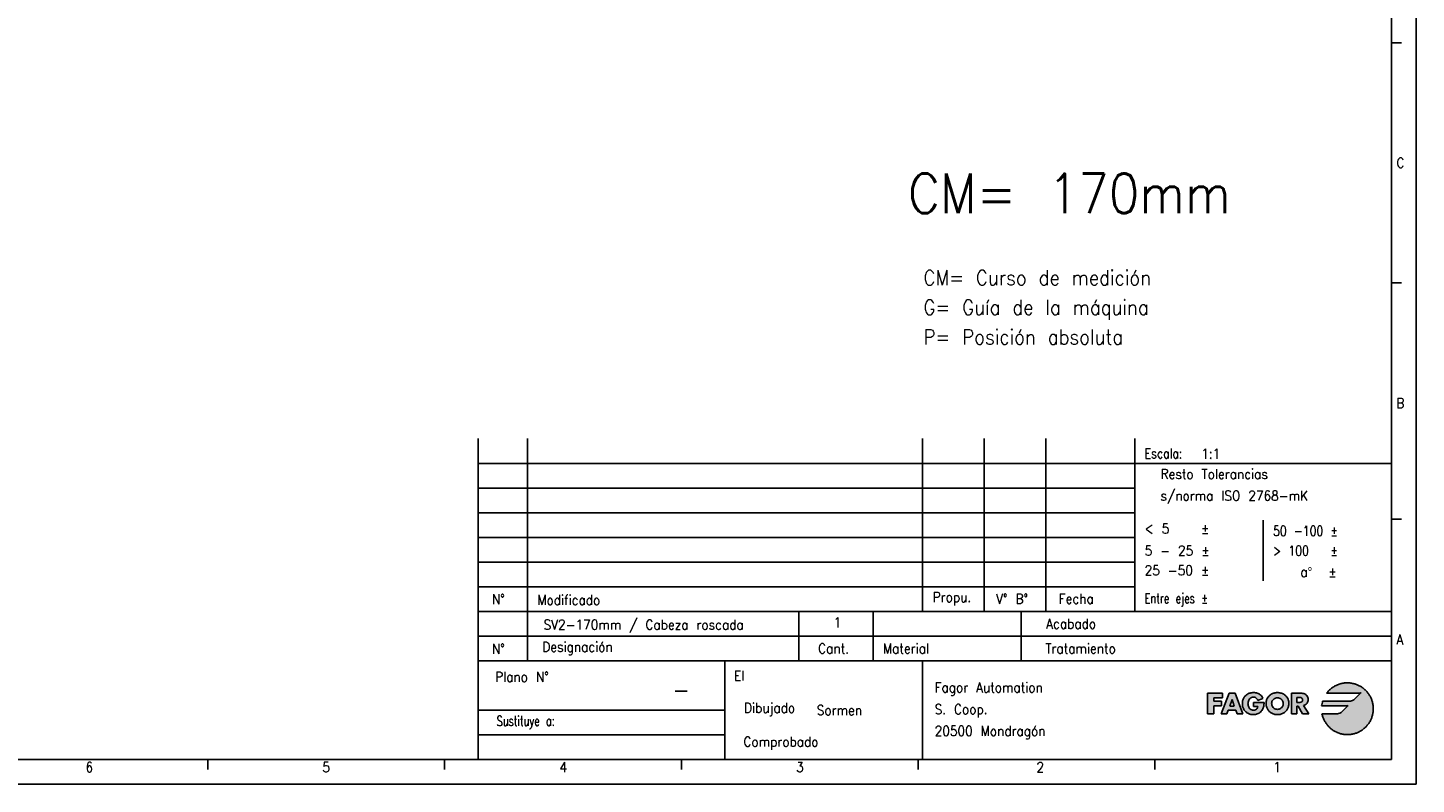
# Model space of a CAD drawing. Header units: millimetres. Extents: x -746 to 556, y -92 to 517.
# Tile 22 of 37: x -187 to 94, y -92 to 61. Entities that reach past the tile are written whole.
import ezdxf

# ---------------------------------------------------------------- set-up
doc = ezdxf.new("R2010")
doc.units = ezdxf.units.MM
doc.layers.add('1', color=7, linetype='Continuous')
doc.layers.add('LAYER_1', color=7, linetype='Continuous')
doc.styles.add('CONVERTER_12', font='txt.shx', dxfattribs={"width": 0.9})
doc.styles.add('CONVERTER_13', font='txt.shx', dxfattribs={"width": 0.81})
doc.styles.add('CONVERTER_14', font='txt.shx', dxfattribs={"width": 0.72})

# ---------------------------------------------------------------- blocks, each defined once
blk = doc.blocks.new('tolerancias', base_point=(37.41, -57.22))
at = {"layer": '1', "color": 7}
blk.add_point((37.41, -57.22), dxfattribs=at)
blk = doc.blocks.new('_A1', base_point=(89.41, -87.22))
at = {"layer": '1', "linetype": 'Continuous'}
for points in [[(83.83, -72.89), (83.7, -72.79), (83.57, -72.69), (83.44, -72.6), (83.31, -72.51), (83.17, -72.42), (83.03, -72.34), (82.89, -72.27), (82.74, -72.19), (82.59, -72.12), (82.44, -72.06), (82.29, -72), (82.13, -71.95), (81.98, -71.9), (81.82, -71.85), (81.65, -71.81), (81.49, -71.78), (81.33, -71.75), (81.16, -71.72), (80.99, -71.7), (80.82, -71.69), (80.65, -71.68), (80.48, -71.68), (80.29, -71.68), (80.1, -71.69), (79.91, -71.71), (79.73, -71.73), (79.54, -71.76), (79.36, -71.8), (79.18, -71.84), (79.01, -71.89), (78.83, -71.94), (78.66, -72), (78.5, -72.06), (78.33, -72.13), (78.17, -72.21), (78.01, -72.29), (77.85, -72.38), (77.7, -72.47), (77.55, -72.57), (77.41, -72.67), (77.26, -72.77), (77.13, -72.88), (76.99, -73), (76.86, -73.12), (76.73, -73.24), (76.61, -73.37), (76.5, -73.5), (76.38, -73.64), (76.27, -73.78), (82.79, -73.78), (83.01, -73.75), (83.18, -73.69), (83.24, -73.66), (81.99, -74.91), (81.75, -75.1), (81.51, -75.23), (81.28, -75.31), (81.09, -75.36), (80.94, -75.38), (80.87, -75.38), (75.46, -75.38), (75.4, -75.62), (75.34, -75.86), (75.3, -76.11), (75.26, -76.36), (80.2, -76.36), (80.2, -76.36), (80.43, -76.33), (80.6, -76.27), (80.66, -76.24), (79.43, -77.48), (79.43, -77.48), (79.19, -77.68), (78.94, -77.81), (78.7, -77.9), (78.5, -77.95), (78.35, -77.97), (78.28, -77.97), (75.33, -77.97), (75.37, -78.14), (75.41, -78.3), (75.46, -78.46), (75.51, -78.62), (75.57, -78.78), (75.63, -78.93), (75.7, -79.09), (75.77, -79.24), (75.84, -79.38), (75.93, -79.53), (76.01, -79.67), (76.1, -79.81), (76.19, -79.94), (76.29, -80.08), (76.39, -80.21), (76.49, -80.33), (76.6, -80.46), (76.72, -80.58), (76.83, -80.69), (76.95, -80.8), (77.08, -80.91), (77.2, -81.02), (77.33, -81.12), (77.47, -81.21), (77.6, -81.31), (77.74, -81.4), (77.88, -81.48), (78.03, -81.56), (78.17, -81.63), (78.33, -81.71), (78.48, -81.77), (78.63, -81.83), (78.79, -81.89), (78.95, -81.94), (79.11, -81.99), (79.28, -82.03), (79.44, -82.06), (79.61, -82.1), (79.78, -82.12), (79.95, -82.14), (80.13, -82.16), (80.3, -82.16), (80.48, -82.17), (80.65, -82.16), (80.82, -82.16), (80.99, -82.14), (81.16, -82.12), (81.33, -82.1), (81.49, -82.07), (81.65, -82.03), (81.82, -81.99), (81.98, -81.95), (82.13, -81.9), (82.29, -81.84), (82.44, -81.79), (82.59, -81.72), (82.74, -81.65), (82.89, -81.58), (83.03, -81.5), (83.17, -81.42), (83.31, -81.34), (83.44, -81.25), (83.57, -81.15), (83.7, -81.06), (83.83, -80.96), (83.95, -80.85), (84.07, -80.74), (84.18, -80.63), (84.3, -80.52), (84.4, -80.4), (84.51, -80.27), (84.61, -80.15), (84.71, -80.02), (84.8, -79.89), (84.89, -79.75), (84.98, -79.62), (85.06, -79.48), (85.13, -79.33), (85.21, -79.19), (85.27, -79.04), (85.34, -78.89), (85.4, -78.74), (85.45, -78.58), (85.5, -78.42), (85.55, -78.26), (85.59, -78.1), (85.62, -77.94), (85.65, -77.77), (85.67, -77.61), (85.69, -77.44), (85.71, -77.27), (85.72, -77.1), (85.72, -76.92), (85.72, -76.75), (85.71, -76.58), (85.69, -76.41), (85.67, -76.24), (85.65, -76.07), (85.62, -75.91), (85.59, -75.74), (85.55, -75.58), (85.5, -75.42), (85.45, -75.27), (85.4, -75.11), (85.34, -74.96), (85.27, -74.81), (85.21, -74.66), (85.13, -74.51), (85.06, -74.37), (84.98, -74.23), (84.89, -74.09), (84.8, -73.96), (84.71, -73.83), (84.61, -73.7), (84.51, -73.57), (84.4, -73.45), (84.3, -73.33), (84.18, -73.22), (84.07, -73.1), (83.95, -73)], [(55.17, -74.7), (53.43, -74.7), (53.43, -75.4), (54.96, -75.4), (54.96, -76.33), (53.43, -76.33), (53.43, -77.97), (52.12, -77.97), (52.12, -73.78), (55.17, -73.78)], [(62.04, -73.71), (62.22, -73.75), (62.38, -73.82), (62.54, -73.89), (62.68, -73.98), (62.82, -74.09), (62.95, -74.2), (63.07, -74.34), (63.18, -74.48), (63.28, -74.64), (63.37, -74.82), (62.34, -75.25), (62.25, -75.06), (62.13, -74.9), (61.99, -74.77), (61.83, -74.67), (61.64, -74.6), (61.43, -74.58), (61.24, -74.6), (61.07, -74.65), (60.92, -74.72), (60.79, -74.82), (60.67, -74.94), (60.57, -75.07), (60.49, -75.22), (60.42, -75.39), (60.38, -75.56), (60.35, -75.73), (60.34, -75.9), (60.35, -76.08), (60.38, -76.26), (60.43, -76.43), (60.49, -76.59), (60.58, -76.73), (60.68, -76.87), (60.8, -76.99), (60.93, -77.08), (61.09, -77.15), (61.26, -77.2), (61.45, -77.22), (61.67, -77.2), (61.87, -77.13), (62.05, -77.03), (62.18, -76.89), (62.28, -76.71), (62.32, -76.49), (61.44, -76.49), (61.44, -75.63), (63.6, -75.63), (63.59, -75.83), (63.58, -76.03), (63.56, -76.22), (63.54, -76.4), (63.5, -76.58), (63.44, -76.76), (63.37, -76.94), (63.28, -77.11), (63.17, -77.29), (63.04, -77.45), (62.9, -77.59), (62.75, -77.72), (62.58, -77.82), (62.41, -77.91), (62.23, -77.99), (62.05, -78.04), (61.85, -78.08), (61.65, -78.1), (61.44, -78.11), (61.26, -78.1), (61.08, -78.09), (60.9, -78.06), (60.74, -78.02), (60.58, -77.96), (60.42, -77.9), (60.28, -77.83), (60.14, -77.75), (60.01, -77.65), (59.89, -77.55), (59.78, -77.44), (59.67, -77.32), (59.58, -77.19), (59.49, -77.06), (59.42, -76.91), (59.36, -76.76), (59.3, -76.6), (59.26, -76.44), (59.23, -76.26), (59.21, -76.08), (59.21, -75.9), (59.21, -75.71), (59.23, -75.52), (59.26, -75.35), (59.3, -75.18), (59.36, -75.01), (59.42, -74.86), (59.5, -74.71), (59.58, -74.57), (59.68, -74.44), (59.78, -74.32), (59.9, -74.21), (60.02, -74.1), (60.15, -74.01), (60.29, -73.93), (60.44, -73.85), (60.6, -73.79), (60.76, -73.74), (60.93, -73.7), (61.11, -73.67), (61.29, -73.65), (61.48, -73.64), (61.68, -73.65), (61.86, -73.67)]]:
    blk.add_hatch(color=2, dxfattribs=at).paths.add_polyline_path(points)
h = blk.add_hatch(color=2, dxfattribs=at)
h.paths.add_polyline_path([(59.3, -77.97), (58.14, -77.97), (57.86, -77.24), (56.36, -77.24), (56.08, -77.97), (54.92, -77.97), (56.53, -73.78), (57.72, -73.78)])
h.paths.add_polyline_path([(57.57, -76.41), (56.66, -76.41), (57.11, -75.08), (57.13, -75.08)], flags=16)
h = blk.add_hatch(color=2, dxfattribs=at)
h.paths.add_polyline_path([(67.59, -74), (67.73, -74.09), (67.86, -74.19), (67.98, -74.3), (68.09, -74.42), (68.2, -74.54), (68.29, -74.68), (68.38, -74.82), (68.45, -74.97), (68.51, -75.12), (68.56, -75.28), (68.6, -75.45), (68.62, -75.62), (68.63, -75.8), (68.62, -75.98), (68.6, -76.16), (68.57, -76.33), (68.53, -76.5), (68.48, -76.65), (68.42, -76.81), (68.35, -76.95), (68.27, -77.09), (68.18, -77.22), (68.08, -77.35), (67.97, -77.46), (67.86, -77.57), (67.73, -77.67), (67.6, -77.76), (67.46, -77.84), (67.32, -77.91), (67.16, -77.97), (67, -78.02), (66.84, -78.06), (66.67, -78.09), (66.49, -78.1), (66.31, -78.11), (66.13, -78.1), (65.95, -78.09), (65.78, -78.06), (65.62, -78.02), (65.46, -77.97), (65.31, -77.91), (65.16, -77.84), (65.02, -77.76), (64.89, -77.67), (64.76, -77.57), (64.65, -77.46), (64.54, -77.35), (64.44, -77.22), (64.35, -77.09), (64.27, -76.95), (64.2, -76.81), (64.14, -76.65), (64.09, -76.5), (64.05, -76.33), (64.02, -76.16), (64, -75.98), (63.99, -75.8), (64, -75.62), (64.02, -75.45), (64.06, -75.28), (64.11, -75.12), (64.17, -74.97), (64.24, -74.82), (64.33, -74.68), (64.42, -74.54), (64.53, -74.42), (64.64, -74.3), (64.76, -74.19), (64.89, -74.09), (65.03, -74), (65.17, -73.92), (65.32, -73.85), (65.48, -73.79), (65.64, -73.74), (65.8, -73.7), (65.97, -73.67), (66.14, -73.65), (66.31, -73.64), (66.48, -73.65), (66.65, -73.67), (66.82, -73.7), (66.98, -73.74), (67.14, -73.79), (67.3, -73.85), (67.45, -73.92)])
h.paths.add_polyline_path([(65.14, -75.63), (65.13, -75.8), (65.14, -76), (65.18, -76.18), (65.24, -76.35), (65.32, -76.5), (65.42, -76.64), (65.54, -76.76), (65.67, -76.86), (65.81, -76.94), (65.97, -77), (66.14, -77.04), (66.31, -77.05), (66.48, -77.04), (66.65, -77), (66.81, -76.94), (66.95, -76.86), (67.09, -76.76), (67.2, -76.64), (67.3, -76.5), (67.38, -76.35), (67.44, -76.18), (67.48, -76), (67.49, -75.8), (67.48, -75.63), (67.43, -75.47), (67.36, -75.31), (67.26, -75.17), (67.15, -75.04), (67.01, -74.92), (66.85, -74.83), (66.68, -74.76), (66.5, -74.71), (66.31, -74.7), (66.12, -74.71), (65.94, -74.76), (65.77, -74.83), (65.61, -74.92), (65.48, -75.04), (65.36, -75.17), (65.26, -75.31), (65.19, -75.47)], flags=16)
h = blk.add_hatch(color=2, dxfattribs=at)
h.paths.add_polyline_path([(72.22, -74.21), (72.32, -74.34), (72.4, -74.49), (72.46, -74.67), (72.5, -74.86), (72.51, -75.07), (72.5, -75.26), (72.46, -75.44), (72.41, -75.61), (72.33, -75.77), (72.22, -75.91), (72.1, -76.03), (71.95, -76.13), (71.78, -76.21), (71.59, -76.25), (72.68, -77.97), (71.39, -77.97), (70.48, -76.37), (70.22, -76.37), (70.22, -77.97), (69.13, -77.97), (69.13, -73.78), (71.06, -73.78), (71.26, -73.79), (71.45, -73.82), (71.63, -73.86), (71.8, -73.92), (71.96, -74), (72.09, -74.09)])
h.paths.add_polyline_path([(70.22, -74.62), (70.22, -75.66), (70.65, -75.66), (70.86, -75.65), (71.07, -75.61), (71.24, -75.52), (71.36, -75.37), (71.4, -75.14), (71.36, -74.91), (71.24, -74.76), (71.07, -74.67), (70.86, -74.63), (70.65, -74.62)], flags=16)
at = {"layer": '1', "color": 2, "linetype": 'Continuous'}
for p, q in [((94.41, -92.22), (94.41, 501.78)), ((91.41, 57.98), (89.41, 57.98)), ((91.41, 9.32), (89.41, 9.32)), ((-95.59, -27.22), (89.41, -27.22)), ((-95.59, -32.22), (37.41, -32.22)), ((-95.59, -37.22), (37.41, -37.22)), ((63.41, -51.02), (63.41, -38.71)), ((91.41, -38.55), (89.41, -38.55)), ((-95.59, -42.22), (37.41, -42.22)), ((-95.59, -47.22), (37.41, -47.22)), ((-95.59, -52.22), (37.41, -52.22)), ((89.41, -62.22), (-95.59, -62.22)), ((-95.59, -82.22), (-45.59, -82.22)), ((-150.29, -87.26), (-150.29, -89.26)), ((-102.35, -87.26), (-102.35, -89.26)), ((-54.41, -87.26), (-54.41, -89.26)), ((-6.47, -87.26), (-6.47, -89.26)), ((41.47, -87.22), (41.47, -89.22)), ((-745.59, -92.22), (94.41, -92.22))]:
    blk.add_line(p, q, dxfattribs=at)
at = {"layer": '1', "color": 7, "linetype": 'Continuous'}
for p, q in [((89.41, -87.22), (89.41, 496.78)), ((-95.59, -87.22), (-95.59, -22.22)), ((-85.59, -67.22), (-85.59, -22.22)), ((-5.59, -57.22), (-5.59, -22.22)), ((6.91, -57.22), (6.91, -22.22)), ((19.41, -57.22), (19.41, -22.22)), ((37.41, -57.22), (37.41, -22.22)), ((-95.59, -57.22), (89.41, -57.22)), ((-30.59, -57.22), (-30.59, -67.22)), ((-15.59, -57.22), (-15.59, -67.22)), ((14.41, -57.22), (14.41, -67.22)), ((-95.59, -67.22), (89.41, -67.22)), ((-45.59, -67.22), (-45.59, -77.22)), ((-5.59, -67.22), (-5.59, -87.22)), ((-95.59, -77.22), (-45.59, -77.22)), ((-45.59, -77.22), (-45.59, -82.22)), ((-45.59, -82.22), (-45.59, -87.22)), ((-725.59, -87.22), (89.41, -87.22))]:
    blk.add_line(p, q, dxfattribs=at)
at = {"layer": 'LAYER_1', "color": 2, "linetype": 'Continuous'}
for p, q in [((76.99, -73), (76.86, -73.12)), ((77.13, -72.88), (76.99, -73)), ((77.26, -72.77), (77.13, -72.88)), ((77.41, -72.67), (77.26, -72.77)), ((77.55, -72.57), (77.41, -72.67)), ((77.7, -72.47), (77.55, -72.57)), ((77.85, -72.38), (77.7, -72.47)), ((78.01, -72.29), (77.85, -72.38)), ((78.17, -72.21), (78.01, -72.29)), ((78.33, -72.13), (78.17, -72.21)), ((78.5, -72.06), (78.33, -72.13)), ((78.66, -72), (78.5, -72.06)), ((78.83, -71.94), (78.66, -72)), ((79.01, -71.89), (78.83, -71.94)), ((79.18, -71.84), (79.01, -71.89)), ((79.36, -71.8), (79.18, -71.84)), ((79.54, -71.76), (79.36, -71.8)), ((79.73, -71.73), (79.54, -71.76)), ((79.91, -71.71), (79.73, -71.73)), ((80.1, -71.69), (79.91, -71.71)), ((80.29, -71.68), (80.1, -71.69)), ((80.48, -71.68), (80.29, -71.68)), ((80.65, -71.68), (80.48, -71.68)), ((80.82, -71.69), (80.65, -71.68)), ((80.99, -71.7), (80.82, -71.69)), ((81.16, -71.72), (80.99, -71.7)), ((81.33, -71.75), (81.16, -71.72)), ((81.49, -71.78), (81.33, -71.75)), ((81.65, -71.81), (81.49, -71.78)), ((81.82, -71.85), (81.65, -71.81)), ((81.98, -71.9), (81.82, -71.85)), ((82.13, -71.95), (81.98, -71.9)), ((82.29, -72), (82.13, -71.95)), ((82.44, -72.06), (82.29, -72)), ((82.59, -72.12), (82.44, -72.06)), ((82.74, -72.19), (82.59, -72.12)), ((82.89, -72.27), (82.74, -72.19)), ((83.03, -72.34), (82.89, -72.27)), ((83.17, -72.42), (83.03, -72.34)), ((83.31, -72.51), (83.17, -72.42)), ((83.44, -72.6), (83.31, -72.51)), ((83.57, -72.69), (83.44, -72.6)), ((83.7, -72.79), (83.57, -72.69)), ((83.83, -72.89), (83.7, -72.79)), ((83.95, -73), (83.83, -72.89)), ((84.07, -73.1), (83.95, -73)), ((84.18, -73.22), (84.07, -73.1)), ((52.12, -73.78), (55.17, -73.78)), ((52.12, -77.97), (52.12, -73.78)), ((55.17, -74.7), (53.43, -74.7)), ((53.43, -74.7), (53.43, -75.4)), ((53.43, -75.4), (54.96, -75.4)), ((54.92, -77.97), (56.53, -73.78)), ((54.96, -75.4), (54.96, -76.33)), ((55.17, -73.78), (55.17, -74.7)), ((56.53, -73.78), (57.72, -73.78)), ((56.66, -76.41), (57.11, -75.08)), ((57.11, -75.08), (56.66, -76.41)), ((57.11, -75.08), (57.13, -75.08)), ((57.13, -75.08), (57.11, -75.08)), ((57.13, -75.08), (57.57, -76.41)), ((57.57, -76.41), (57.13, -75.08)), ((57.72, -73.78), (59.3, -77.97)), ((59.21, -75.71), (59.23, -75.52)), ((59.21, -75.9), (59.21, -75.71)), ((59.21, -75.9), (59.21, -75.9)), ((59.21, -76.08), (59.21, -75.9)), ((59.23, -75.52), (59.26, -75.35)), ((59.26, -75.35), (59.3, -75.18)), ((59.3, -75.18), (59.36, -75.01)), ((59.36, -75.01), (59.42, -74.86)), ((59.42, -74.86), (59.5, -74.71)), ((59.5, -74.71), (59.58, -74.57)), ((59.58, -74.57), (59.68, -74.44)), ((59.68, -74.44), (59.78, -74.32)), ((59.78, -74.32), (59.9, -74.21)), ((59.9, -74.21), (60.02, -74.1)), ((60.02, -74.1), (60.15, -74.01)), ((60.15, -74.01), (60.29, -73.93)), ((60.29, -73.93), (60.44, -73.85)), ((60.35, -75.73), (60.34, -75.9)), ((60.34, -75.9), (60.35, -76.08)), ((60.38, -75.56), (60.35, -75.73)), ((60.42, -75.39), (60.38, -75.56)), ((60.49, -75.22), (60.42, -75.39)), ((60.44, -73.85), (60.6, -73.79)), ((60.57, -75.07), (60.49, -75.22)), ((60.67, -74.94), (60.57, -75.07)), ((60.6, -73.79), (60.76, -73.74)), ((60.79, -74.82), (60.67, -74.94)), ((60.76, -73.74), (60.93, -73.7)), ((60.92, -74.72), (60.79, -74.82)), ((61.07, -74.65), (60.92, -74.72)), ((60.93, -73.7), (61.11, -73.67)), ((61.24, -74.6), (61.07, -74.65)), ((61.11, -73.67), (61.29, -73.65)), ((61.43, -74.58), (61.24, -74.6)), ((61.29, -73.65), (61.48, -73.64)), ((61.64, -74.6), (61.43, -74.58)), ((61.44, -75.63), (63.6, -75.63)), ((61.44, -76.49), (61.44, -75.63)), ((61.48, -73.64), (61.68, -73.65)), ((61.48, -73.64), (61.48, -73.64)), ((61.83, -74.67), (61.64, -74.6)), ((61.68, -73.65), (61.86, -73.67)), ((61.99, -74.77), (61.83, -74.67)), ((61.86, -73.67), (62.04, -73.71)), ((62.13, -74.9), (61.99, -74.77)), ((62.04, -73.71), (62.22, -73.75)), ((62.25, -75.06), (62.13, -74.9)), ((62.22, -73.75), (62.38, -73.82)), ((62.34, -75.25), (62.25, -75.06)), ((63.37, -74.82), (62.34, -75.25)), ((62.38, -73.82), (62.54, -73.89)), ((62.54, -73.89), (62.68, -73.98)), ((62.68, -73.98), (62.82, -74.09)), ((62.82, -74.09), (62.95, -74.2)), ((62.95, -74.2), (63.07, -74.34)), ((63.07, -74.34), (63.18, -74.48)), ((63.18, -74.48), (63.28, -74.64)), ((63.28, -74.64), (63.37, -74.82)), ((63.59, -75.83), (63.58, -76.03)), ((63.6, -75.63), (63.59, -75.83)), ((63.99, -75.8), (64, -75.62)), ((63.99, -75.8), (63.99, -75.8)), ((64, -75.98), (63.99, -75.8)), ((64, -75.62), (64.02, -75.45)), ((64.02, -75.45), (64.06, -75.28)), ((64.06, -75.28), (64.11, -75.12)), ((64.11, -75.12), (64.17, -74.97)), ((64.17, -74.97), (64.24, -74.82)), ((64.24, -74.82), (64.33, -74.68)), ((64.33, -74.68), (64.42, -74.54)), ((64.42, -74.54), (64.53, -74.42)), ((64.53, -74.42), (64.64, -74.3)), ((64.64, -74.3), (64.76, -74.19)), ((64.76, -74.19), (64.89, -74.09)), ((64.89, -74.09), (65.03, -74)), ((65.03, -74), (65.17, -73.92)), ((65.14, -75.63), (65.13, -75.8)), ((65.13, -75.8), (65.14, -76)), ((65.19, -75.47), (65.14, -75.63)), ((65.17, -73.92), (65.32, -73.85)), ((65.26, -75.31), (65.19, -75.47)), ((65.36, -75.17), (65.26, -75.31)), ((65.32, -73.85), (65.48, -73.79)), ((65.48, -75.04), (65.36, -75.17)), ((65.48, -73.79), (65.64, -73.74)), ((65.61, -74.92), (65.48, -75.04)), ((65.77, -74.83), (65.61, -74.92)), ((65.64, -73.74), (65.8, -73.7)), ((65.94, -74.76), (65.77, -74.83)), ((65.8, -73.7), (65.97, -73.67)), ((66.12, -74.71), (65.94, -74.76)), ((65.97, -73.67), (66.14, -73.65)), ((66.31, -74.7), (66.12, -74.71)), ((66.14, -73.65), (66.31, -73.64)), ((66.31, -73.64), (66.48, -73.65)), ((66.5, -74.71), (66.31, -74.7)), ((66.48, -73.65), (66.65, -73.67)), ((66.68, -74.76), (66.5, -74.71)), ((66.65, -73.67), (66.82, -73.7)), ((66.85, -74.83), (66.68, -74.76)), ((66.82, -73.7), (66.98, -73.74)), ((67.01, -74.92), (66.85, -74.83)), ((66.98, -73.74), (67.14, -73.79)), ((67.15, -75.04), (67.01, -74.92)), ((67.14, -73.79), (67.3, -73.85)), ((67.26, -75.17), (67.15, -75.04)), ((67.36, -75.31), (67.26, -75.17)), ((67.3, -73.85), (67.45, -73.92)), ((67.43, -75.47), (67.36, -75.31)), ((67.48, -75.63), (67.43, -75.47)), ((67.45, -73.92), (67.59, -74)), ((67.49, -75.8), (67.48, -75.63)), ((67.48, -76), (67.49, -75.8)), ((67.49, -75.8), (67.49, -75.8)), ((67.59, -74), (67.73, -74.09)), ((67.73, -74.09), (67.86, -74.19)), ((67.86, -74.19), (67.98, -74.3)), ((67.98, -74.3), (68.09, -74.42)), ((68.09, -74.42), (68.2, -74.54)), ((68.2, -74.54), (68.29, -74.68)), ((68.29, -74.68), (68.38, -74.82)), ((68.38, -74.82), (68.45, -74.97)), ((68.45, -74.97), (68.51, -75.12)), ((68.51, -75.12), (68.56, -75.28)), ((68.56, -75.28), (68.6, -75.45)), ((68.6, -75.45), (68.62, -75.62)), ((68.62, -75.62), (68.63, -75.8)), ((68.63, -75.8), (68.62, -75.98)), ((68.63, -75.8), (68.63, -75.8)), ((69.13, -73.78), (71.06, -73.78)), ((69.13, -77.97), (69.13, -73.78)), ((70.22, -74.62), (70.22, -75.66)), ((70.65, -74.62), (70.22, -74.62)), ((70.22, -75.66), (70.65, -75.66)), ((70.86, -74.63), (70.65, -74.62)), ((70.65, -75.66), (70.86, -75.65)), ((71.07, -74.67), (70.86, -74.63)), ((70.86, -75.65), (71.07, -75.61)), ((71.06, -73.78), (71.26, -73.79)), ((71.24, -74.76), (71.07, -74.67)), ((71.07, -75.61), (71.24, -75.52)), ((71.36, -74.91), (71.24, -74.76)), ((71.24, -75.52), (71.36, -75.37)), ((71.26, -73.79), (71.45, -73.82)), ((71.4, -75.14), (71.36, -74.91)), ((71.36, -75.37), (71.4, -75.14)), ((71.45, -73.82), (71.63, -73.86)), ((71.63, -73.86), (71.8, -73.92)), ((71.8, -73.92), (71.96, -74)), ((71.96, -74), (72.09, -74.09)), ((72.09, -74.09), (72.22, -74.21)), ((72.22, -75.91), (72.1, -76.03)), ((72.22, -74.21), (72.32, -74.34)), ((72.33, -75.77), (72.22, -75.91)), ((72.32, -74.34), (72.4, -74.49)), ((72.41, -75.61), (72.33, -75.77)), ((72.4, -74.49), (72.46, -74.67)), ((72.46, -75.44), (72.41, -75.61)), ((72.46, -74.67), (72.5, -74.86)), ((72.5, -75.26), (72.46, -75.44)), ((72.5, -74.86), (72.51, -75.07)), ((72.51, -75.07), (72.5, -75.26)), ((75.34, -75.86), (75.3, -76.11)), ((75.4, -75.62), (75.34, -75.86)), ((75.46, -75.38), (75.4, -75.62)), ((80.87, -75.38), (75.46, -75.38)), ((76.38, -73.64), (76.27, -73.78)), ((76.27, -73.78), (82.79, -73.78)), ((76.27, -73.78), (76.27, -73.78)), ((76.5, -73.5), (76.38, -73.64)), ((76.61, -73.37), (76.5, -73.5)), ((76.73, -73.24), (76.61, -73.37)), ((76.86, -73.12), (76.73, -73.24)), ((80.94, -75.38), (80.87, -75.38)), ((81.09, -75.36), (80.94, -75.38)), ((81.28, -75.31), (81.09, -75.36)), ((81.51, -75.23), (81.28, -75.31)), ((81.75, -75.1), (81.51, -75.23)), ((81.99, -74.91), (81.75, -75.1)), ((83.24, -73.66), (81.99, -74.91)), ((82.79, -73.78), (83.01, -73.75)), ((83.01, -73.75), (83.18, -73.69)), ((83.18, -73.69), (83.24, -73.66)), ((84.3, -73.33), (84.18, -73.22)), ((84.4, -73.45), (84.3, -73.33)), ((84.51, -73.57), (84.4, -73.45)), ((84.61, -73.7), (84.51, -73.57)), ((84.71, -73.83), (84.61, -73.7)), ((84.8, -73.96), (84.71, -73.83)), ((84.89, -74.09), (84.8, -73.96)), ((84.98, -74.23), (84.89, -74.09)), ((85.06, -74.37), (84.98, -74.23)), ((85.13, -74.51), (85.06, -74.37)), ((85.21, -74.66), (85.13, -74.51)), ((85.27, -74.81), (85.21, -74.66)), ((85.34, -74.96), (85.27, -74.81)), ((85.4, -75.11), (85.34, -74.96)), ((85.45, -75.27), (85.4, -75.11)), ((85.5, -75.42), (85.45, -75.27)), ((85.55, -75.58), (85.5, -75.42)), ((85.59, -75.74), (85.55, -75.58)), ((85.62, -75.91), (85.59, -75.74)), ((85.65, -76.07), (85.62, -75.91)), ((53.43, -77.97), (52.12, -77.97)), ((53.43, -76.33), (53.43, -77.97)), ((54.96, -76.33), (53.43, -76.33)), ((56.08, -77.97), (54.92, -77.97)), ((56.36, -77.24), (56.08, -77.97)), ((57.86, -77.24), (56.36, -77.24)), ((57.57, -76.41), (56.66, -76.41)), ((56.66, -76.41), (57.57, -76.41)), ((58.14, -77.97), (57.86, -77.24)), ((59.3, -77.97), (58.14, -77.97)), ((59.23, -76.26), (59.21, -76.08)), ((59.26, -76.44), (59.23, -76.26)), ((59.3, -76.6), (59.26, -76.44)), ((59.36, -76.76), (59.3, -76.6)), ((59.42, -76.91), (59.36, -76.76)), ((59.49, -77.06), (59.42, -76.91)), ((59.58, -77.19), (59.49, -77.06)), ((59.67, -77.32), (59.58, -77.19)), ((59.78, -77.44), (59.67, -77.32)), ((59.89, -77.55), (59.78, -77.44)), ((60.01, -77.65), (59.89, -77.55)), ((60.14, -77.75), (60.01, -77.65)), ((60.28, -77.83), (60.14, -77.75)), ((60.42, -77.9), (60.28, -77.83)), ((60.35, -76.08), (60.38, -76.26)), ((60.38, -76.26), (60.43, -76.43)), ((60.58, -77.96), (60.42, -77.9)), ((60.43, -76.43), (60.49, -76.59)), ((60.49, -76.59), (60.58, -76.73)), ((60.58, -76.73), (60.68, -76.87)), ((60.74, -78.02), (60.58, -77.96)), ((60.68, -76.87), (60.8, -76.99)), ((60.9, -78.06), (60.74, -78.02)), ((60.8, -76.99), (60.93, -77.08)), ((61.08, -78.09), (60.9, -78.06)), ((60.93, -77.08), (61.09, -77.15)), ((61.26, -78.1), (61.08, -78.09)), ((61.09, -77.15), (61.26, -77.2)), ((61.26, -77.2), (61.45, -77.22)), ((61.44, -78.11), (61.26, -78.1)), ((62.32, -76.49), (61.44, -76.49)), ((61.65, -78.1), (61.44, -78.11)), ((61.45, -77.22), (61.67, -77.2)), ((61.45, -77.22), (61.45, -77.22)), ((61.85, -78.08), (61.65, -78.1)), ((61.67, -77.2), (61.87, -77.13)), ((62.05, -78.04), (61.85, -78.08)), ((61.87, -77.13), (62.05, -77.03)), ((62.05, -77.03), (62.18, -76.89)), ((62.23, -77.99), (62.05, -78.04)), ((62.18, -76.89), (62.28, -76.71)), ((62.41, -77.91), (62.23, -77.99)), ((62.28, -76.71), (62.32, -76.49)), ((62.58, -77.82), (62.41, -77.91)), ((62.75, -77.72), (62.58, -77.82)), ((62.9, -77.59), (62.75, -77.72)), ((63.04, -77.45), (62.9, -77.59)), ((63.17, -77.29), (63.04, -77.45)), ((63.28, -77.11), (63.17, -77.29)), ((63.37, -76.94), (63.28, -77.11)), ((63.44, -76.76), (63.37, -76.94)), ((63.5, -76.58), (63.44, -76.76)), ((63.54, -76.4), (63.5, -76.58)), ((63.56, -76.22), (63.54, -76.4)), ((63.58, -76.03), (63.56, -76.22)), ((64.02, -76.16), (64, -75.98)), ((64.05, -76.33), (64.02, -76.16)), ((64.09, -76.5), (64.05, -76.33)), ((64.14, -76.65), (64.09, -76.5)), ((64.2, -76.81), (64.14, -76.65)), ((64.27, -76.95), (64.2, -76.81)), ((64.35, -77.09), (64.27, -76.95)), ((64.44, -77.22), (64.35, -77.09)), ((64.54, -77.35), (64.44, -77.22)), ((64.65, -77.46), (64.54, -77.35)), ((64.76, -77.57), (64.65, -77.46)), ((64.89, -77.67), (64.76, -77.57)), ((65.02, -77.76), (64.89, -77.67)), ((65.16, -77.84), (65.02, -77.76)), ((65.14, -76), (65.18, -76.18)), ((65.31, -77.91), (65.16, -77.84)), ((65.18, -76.18), (65.24, -76.35)), ((65.24, -76.35), (65.32, -76.5)), ((65.46, -77.97), (65.31, -77.91)), ((65.32, -76.5), (65.42, -76.64)), ((65.42, -76.64), (65.54, -76.76)), ((65.62, -78.02), (65.46, -77.97)), ((65.54, -76.76), (65.67, -76.86)), ((65.78, -78.06), (65.62, -78.02)), ((65.67, -76.86), (65.81, -76.94)), ((65.95, -78.09), (65.78, -78.06)), ((65.81, -76.94), (65.97, -77)), ((66.13, -78.1), (65.95, -78.09)), ((65.97, -77), (66.14, -77.04)), ((66.31, -78.11), (66.13, -78.1)), ((66.14, -77.04), (66.31, -77.05)), ((66.31, -77.05), (66.48, -77.04)), ((66.49, -78.1), (66.31, -78.11)), ((66.48, -77.04), (66.65, -77)), ((66.67, -78.09), (66.49, -78.1)), ((66.65, -77), (66.81, -76.94)), ((66.84, -78.06), (66.67, -78.09)), ((66.81, -76.94), (66.95, -76.86)), ((67, -78.02), (66.84, -78.06)), ((66.95, -76.86), (67.09, -76.76)), ((67.16, -77.97), (67, -78.02)), ((67.09, -76.76), (67.2, -76.64)), ((67.32, -77.91), (67.16, -77.97)), ((67.2, -76.64), (67.3, -76.5)), ((67.3, -76.5), (67.38, -76.35)), ((67.46, -77.84), (67.32, -77.91)), ((67.38, -76.35), (67.44, -76.18)), ((67.44, -76.18), (67.48, -76)), ((67.6, -77.76), (67.46, -77.84)), ((67.73, -77.67), (67.6, -77.76)), ((67.86, -77.57), (67.73, -77.67)), ((67.97, -77.46), (67.86, -77.57)), ((68.08, -77.35), (67.97, -77.46)), ((68.18, -77.22), (68.08, -77.35)), ((68.27, -77.09), (68.18, -77.22)), ((68.35, -76.95), (68.27, -77.09)), ((68.42, -76.81), (68.35, -76.95)), ((68.48, -76.65), (68.42, -76.81)), ((68.53, -76.5), (68.48, -76.65)), ((68.57, -76.33), (68.53, -76.5)), ((68.6, -76.16), (68.57, -76.33)), ((68.62, -75.98), (68.6, -76.16)), ((70.22, -77.97), (69.13, -77.97)), ((70.22, -76.37), (70.22, -77.97)), ((70.48, -76.37), (70.22, -76.37)), ((71.39, -77.97), (70.48, -76.37)), ((72.68, -77.97), (71.39, -77.97)), ((71.78, -76.21), (71.59, -76.25)), ((71.59, -76.25), (72.68, -77.97)), ((71.95, -76.13), (71.78, -76.21)), ((72.1, -76.03), (71.95, -76.13)), ((75.3, -76.11), (75.26, -76.36)), ((75.26, -76.36), (80.2, -76.36)), ((75.33, -77.97), (75.37, -78.14)), ((78.28, -77.97), (75.33, -77.97)), ((75.37, -78.14), (75.41, -78.3)), ((75.41, -78.3), (75.46, -78.46)), ((75.46, -78.46), (75.51, -78.62)), ((75.51, -78.62), (75.57, -78.78)), ((78.35, -77.97), (78.28, -77.97)), ((78.5, -77.95), (78.35, -77.97)), ((78.7, -77.9), (78.5, -77.95)), ((78.94, -77.81), (78.7, -77.9)), ((79.19, -77.68), (78.94, -77.81)), ((79.43, -77.48), (79.19, -77.68)), ((80.66, -76.24), (79.43, -77.48)), ((79.43, -77.48), (79.43, -77.48)), ((80.2, -76.36), (80.43, -76.33)), ((80.2, -76.36), (80.2, -76.36)), ((80.43, -76.33), (80.6, -76.27)), ((80.6, -76.27), (80.66, -76.24)), ((85.4, -78.74), (85.45, -78.58)), ((85.45, -78.58), (85.5, -78.42)), ((85.5, -78.42), (85.55, -78.26)), ((85.55, -78.26), (85.59, -78.1)), ((85.59, -78.1), (85.62, -77.94)), ((85.62, -77.94), (85.65, -77.77)), ((85.67, -76.24), (85.65, -76.07)), ((85.65, -77.77), (85.67, -77.61)), ((85.69, -76.41), (85.67, -76.24)), ((85.67, -77.61), (85.69, -77.44)), ((85.71, -76.58), (85.69, -76.41)), ((85.69, -77.44), (85.71, -77.27)), ((85.72, -76.75), (85.71, -76.58)), ((85.71, -77.27), (85.72, -77.1)), ((85.72, -76.92), (85.72, -76.75)), ((85.72, -76.92), (85.72, -76.92)), ((85.72, -77.1), (85.72, -76.92)), ((75.57, -78.78), (75.63, -78.93)), ((75.63, -78.93), (75.7, -79.09)), ((75.7, -79.09), (75.77, -79.24)), ((75.77, -79.24), (75.84, -79.38)), ((75.84, -79.38), (75.93, -79.53)), ((75.93, -79.53), (76.01, -79.67)), ((76.01, -79.67), (76.1, -79.81)), ((76.1, -79.81), (76.19, -79.94)), ((76.19, -79.94), (76.29, -80.08)), ((76.29, -80.08), (76.39, -80.21)), ((76.39, -80.21), (76.49, -80.33)), ((76.49, -80.33), (76.6, -80.46)), ((76.6, -80.46), (76.72, -80.58)), ((76.72, -80.58), (76.83, -80.69)), ((76.83, -80.69), (76.95, -80.8)), ((76.95, -80.8), (77.08, -80.91)), ((77.08, -80.91), (77.2, -81.02)), ((77.2, -81.02), (77.33, -81.12)), ((77.33, -81.12), (77.47, -81.21)), ((77.47, -81.21), (77.6, -81.31)), ((77.6, -81.31), (77.74, -81.4)), ((77.74, -81.4), (77.88, -81.48)), ((77.88, -81.48), (78.03, -81.56)), ((82.89, -81.58), (83.03, -81.5)), ((83.03, -81.5), (83.17, -81.42)), ((83.17, -81.42), (83.31, -81.34)), ((83.31, -81.34), (83.44, -81.25)), ((83.44, -81.25), (83.57, -81.15)), ((83.57, -81.15), (83.7, -81.06)), ((83.7, -81.06), (83.83, -80.96)), ((83.83, -80.96), (83.95, -80.85)), ((83.95, -80.85), (84.07, -80.74)), ((84.07, -80.74), (84.18, -80.63)), ((84.18, -80.63), (84.3, -80.52)), ((84.3, -80.52), (84.4, -80.4)), ((84.4, -80.4), (84.51, -80.27)), ((84.51, -80.27), (84.61, -80.15)), ((84.61, -80.15), (84.71, -80.02)), ((84.71, -80.02), (84.8, -79.89)), ((84.8, -79.89), (84.89, -79.75)), ((84.89, -79.75), (84.98, -79.62)), ((84.98, -79.62), (85.06, -79.48)), ((85.06, -79.48), (85.13, -79.33)), ((85.13, -79.33), (85.21, -79.19)), ((85.21, -79.19), (85.27, -79.04)), ((85.27, -79.04), (85.34, -78.89)), ((85.34, -78.89), (85.4, -78.74)), ((78.03, -81.56), (78.17, -81.63)), ((78.17, -81.63), (78.33, -81.71)), ((78.33, -81.71), (78.48, -81.77)), ((78.48, -81.77), (78.63, -81.83)), ((78.63, -81.83), (78.79, -81.89)), ((78.79, -81.89), (78.95, -81.94)), ((78.95, -81.94), (79.11, -81.99)), ((79.11, -81.99), (79.28, -82.03)), ((79.28, -82.03), (79.44, -82.06)), ((79.44, -82.06), (79.61, -82.1)), ((79.61, -82.1), (79.78, -82.12)), ((79.78, -82.12), (79.95, -82.14)), ((79.95, -82.14), (80.13, -82.16)), ((80.13, -82.16), (80.3, -82.16)), ((80.3, -82.16), (80.48, -82.17)), ((80.48, -82.17), (80.65, -82.16)), ((80.48, -82.17), (80.48, -82.17)), ((80.65, -82.16), (80.82, -82.16)), ((80.82, -82.16), (80.99, -82.14)), ((80.99, -82.14), (81.16, -82.12)), ((81.16, -82.12), (81.33, -82.1)), ((81.33, -82.1), (81.49, -82.07)), ((81.49, -82.07), (81.65, -82.03)), ((81.65, -82.03), (81.82, -81.99)), ((81.82, -81.99), (81.98, -81.95)), ((81.98, -81.95), (82.13, -81.9)), ((82.13, -81.9), (82.29, -81.84)), ((82.29, -81.84), (82.44, -81.79)), ((82.44, -81.79), (82.59, -81.72)), ((82.59, -81.72), (82.74, -81.65)), ((82.74, -81.65), (82.89, -81.58))]:
    blk.add_line(p, q, dxfattribs=at)
at = {"layer": '1'}
blk.add_blockref('tolerancias', (37.41, -57.22), dxfattribs=at)
at = {"layer": '1', "color": 2}
for s, style, width, p in [('Escala:', 'CONVERTER_13', 0.81, (39.41, -26.22)), ('El', 'CONVERTER_12', 0.9, (-43.73, -71.22))]:
    blk.add_text(s, height=2, dxfattribs=dict(at, style=style, width=width)).set_placement(p)
for s, insert, char_height, attachment_point, line_spacing_factor, style in [('C', (90.41, 33.65), 2, 4, 1.20048, 'CONVERTER_12'), ('B', (90.41, -15.02), 2, 4, 1.20048, 'CONVERTER_12'), ('Resto Tolerancias\\Ps/norma ISO 2768-mK', (42.62, -31.91), 2, 4, 1.320528, 'CONVERTER_12'), ('< 5    ±', (39.41, -41.44), 2, 7, 1.320528, 'CONVERTER_12'), ('50 -100 ±', (65.41, -41.9), 2, 7, 1.320528, 'CONVERTER_13'), ('5 - 25 ±', (39.41, -45.9), 2, 7, 1.320528, 'CONVERTER_12'), ('> 100   ±', (65.41, -45.9), 2, 7, 1.320528, 'CONVERTER_13'), ('a{\\Fgdt;~}  ±', (70.94, -50.22), 2, 7, 1.320528, 'CONVERTER_12'), ('25 -50 ±', (39.41, -49.9), 2, 7, 1.320528, 'CONVERTER_12'), ('N%%d', (-91.47, -54.72), 2, 5, 1.320528, 'CONVERTER_12'), ('Modificado', (-83.56, -54.88), 2, 4, 1.320528, 'CONVERTER_12'), ('Propu.', (-3.5, -54.65), 2, 4, 1.320528, 'CONVERTER_12'), ('V%%d B%%d', (9.34, -54.65), 2, 4, 1.20048, 'CONVERTER_12'), ('Fecha', (22.01, -54.65), 2, 4, 1.320528, 'CONVERTER_12'), ('Entre ejes ±', (39.41, -56.22), 2, 7, 1.320528, 'CONVERTER_14'), ('1', (-23.59, -59.45), 2, 4, 1.20048, 'CONVERTER_12'), ('Acabado', (29.58, -59.72), 2, 6, 1.320528, 'CONVERTER_12'), ('A', (90.41, -62.88), 2, 4, 1.20048, 'CONVERTER_12'), ('N%%d', (-91.47, -64.79), 2, 5, 1.320528, 'CONVERTER_12'), ('Designación', (-82.59, -64.72), 2, 4, 1.320528, 'CONVERTER_12'), ('Cant.', (-23.59, -64.72), 2, 5, 1.320528, 'CONVERTER_12'), ('Material', (-13.59, -64.72), 2, 4, 1.320528, 'CONVERTER_12'), ('Tratamiento', (33.58, -64.72), 2, 6, 1.320528, 'CONVERTER_12'), ('Plano N%%d', (-81.25, -70.47), 2, 6, 1.320528, 'CONVERTER_12'), ('-', (-54.45, -73.09), 3.5, 5, 1.320528, 'CONVERTER_12'), ('Fagor Automation\\PS. Coop.\\P20500 Mondragón', (-3.11, -77.35), 2, 4, 1.320528, 'CONVERTER_12'), ('Dibujado', (-31.37, -77.08), 2, 6, 1.320528, 'CONVERTER_12'), ('Sustituye a:', (-80.03, -79.72), 2, 6, 1.320528, 'CONVERTER_14'), (' Sormen', (-28.59, -77.22), 2, 4, 1.20048, 'CONVERTER_12'), ('Comprobado', (-26.64, -83.93), 2, 6, 1.320528, 'CONVERTER_12'), ('6', (-175.08, -88.76), 2, 4, 1.20048, 'CONVERTER_12'), ('5', (-127.1, -88.76), 2, 4, 1.20048, 'CONVERTER_12'), ('4', (-79.09, -88.76), 2, 4, 1.20048, 'CONVERTER_12'), ('3', (-31.16, -88.76), 2, 4, 1.20048, 'CONVERTER_12'), ('2', (17.5, -88.76), 2, 4, 1.20048, 'CONVERTER_12'), ('1', (65.44, -88.76), 2, 4, 1.20048, 'CONVERTER_12')]:
    blk.add_mtext(s, dxfattribs=dict(at, insert=insert, char_height=char_height, attachment_point=attachment_point, line_spacing_factor=line_spacing_factor, style=style))

msp = doc.modelspace()

# ---------------------------------------------------------------- block references
msp.add_blockref('_A1', (89.41, -87.22))

# ---------------------------------------------------------------- texts
at = {"layer": '1', "color": 2, "style": 'CONVERTER_12', "width": 0.9}
for s, height, p in [('CM= 170mm', 8, (-8.5, 23.47)), ('1:1', 2, (50.86, -26.29)), ('SV2-170mm / Cabeza roscada', 2, (-82.32, -60.9))]:
    msp.add_text(s, height=height, dxfattribs=at).set_placement(p)
at = {"layer": '1', "color": 2, "insert": (-5.39, -3.13), "char_height": 3, "attachment_point": 7, "line_spacing_factor": 1.20048, "style": 'CONVERTER_12'}
msp.add_mtext('CM= Curso de medición\\PG= Guía de la máquina\\PP= Posición absoluta', dxfattribs=at)

doc.saveas('drawing.dxf')
